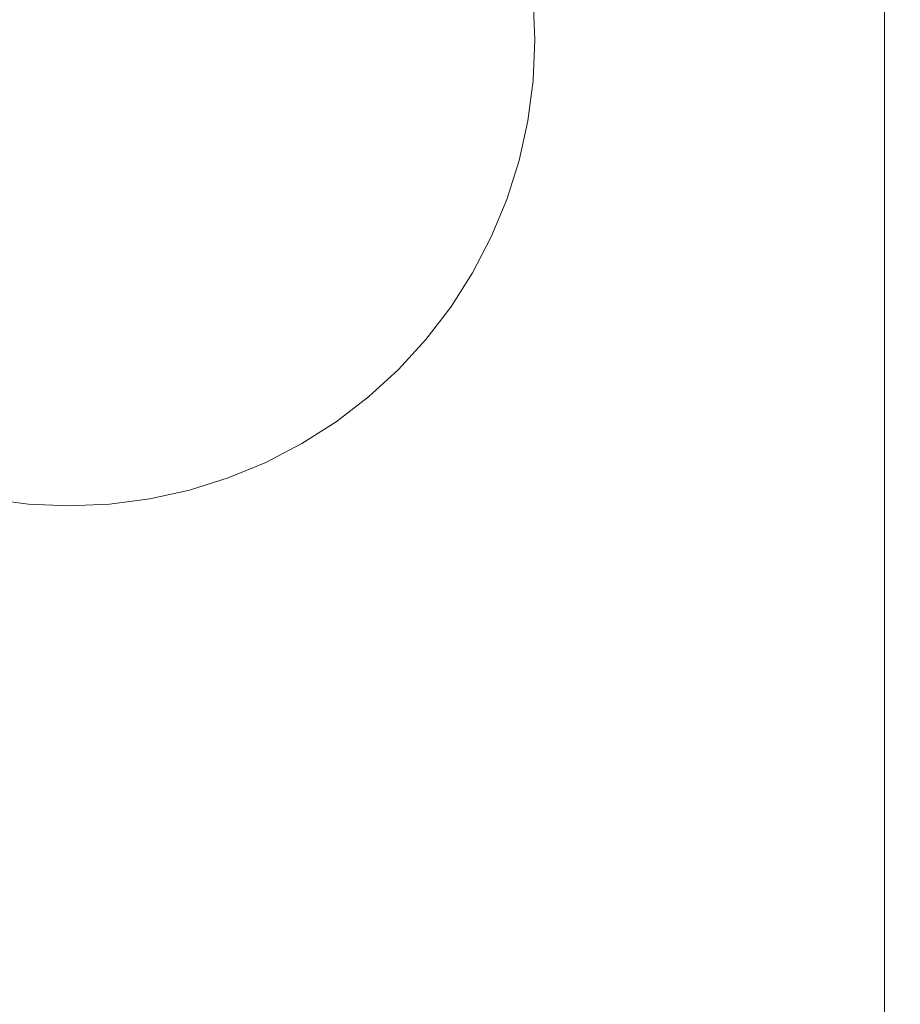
# Model space of a CAD drawing. Header units: inches. Extents: x -412 to -304, y -62 to 18.
# Tile 210 of 256: x -356.377 to -356.079, y -39.982 to -39.65. Entities that reach past the tile are written whole.
import ezdxf

# ---------------------------------------------------------------- set-up
doc = ezdxf.new("R2010")
doc.units = ezdxf.units.IN
doc.header["$LTSCALE"] = 32
doc.header["$MEASUREMENT"] = 0
doc.linetypes.add('Dash Style-1', pattern=[0.083328, 0.041656, -0.041672])
for name, color, linetype, lineweight in [('Black', 7, 'Continuous', 18), ('DashLineFill', 7, 'Dash Style-1', 13), ('Drawing', 7, 'Continuous', 18), ('Metal_HtAdjMech', 7, 'Continuous', 18), ('None', 7, 'Continuous', 18), ('SolidLine', 7, 'Continuous', 15), ('Wood_1-H', 7, 'Continuous', 13)]:
    doc.layers.add(name, color=color, linetype=linetype, lineweight=lineweight)

# ---------------------------------------------------------------- blocks, each defined once
blk = doc.blocks.new('Group-20')
at = {"layer": 'Black'}
for points in [[(-34.54794, 16.53613, 28.9791), (34.54794, 16.53613, 28.9791), (34.54794, -16.53613, 28.9791), (-34.54794, -16.53613, 28.9791)], [(-34.54794, 16.53613, 27.70079), (34.54794, 16.53613, 27.70079), (34.54794, -16.53613, 27.70079), (-34.54794, -16.53613, 27.70079)]]:
    blk.add_3dface(points, dxfattribs=at)
at = {"layer": 'Wood_1-H'}
for points in [[(-35.96494, 17.95313, 28.99879), (35.96494, 17.95313, 28.99879), (35.96494, -17.95313, 28.99879), (-35.96494, -17.95313, 28.99879)], [(-35.96494, 17.95313, 28.9791), (35.96494, 17.95313, 28.9791), (35.96494, -17.95313, 28.9791), (-35.96494, -17.95313, 28.9791)]]:
    blk.add_3dface(points, dxfattribs=at)
blk = doc.blocks.new('MpHtAdjTrough-1095 (3D)')
at = {"layer": 'Black'}
for points in [[(-17.3622, -4.05467, -1.5537), (17.3622, -4.05467, -1.5537), (17.3622, 2.5995, -3.97562), (-17.3622, 2.5995, -3.97562)], [(-17.3622, 2.59168, -4.03646), (17.3622, 2.59168, -4.03646), (17.3622, -4.07513, -1.60994), (-17.3622, -4.07513, -1.60994)]]:
    blk.add_3dface(points, dxfattribs=at)
blk = doc.blocks.new('TEK04-FrameA (3D)')
at = {"layer": 'Metal_HtAdjMech'}
for points, invisible_edges in [([(8.70318, 0.91317, 10.03937), (8.70139, 0.89955, 10.03937), (8.46457, 1.27953, 10.03937)], 10), ([(8.70139, 0.89955, 10.03937), (8.70079, 0.88583, 10.03937), (8.46457, 0.37402, 10.03937), (8.46457, 1.27953, 10.03937)], 10), ([(8.46457, 1.27953, 10.15748), (8.70139, 0.89955, 10.15748), (8.70318, 0.91317, 10.15748)], 9), ([(8.46457, 1.27953, 10.15748), (8.46457, 0.61024, 10.15748), (8.70079, 0.88583, 10.15748), (8.70139, 0.89955, 10.15748)], 10), ([(8.70318, 0.91317, 10.03937), (8.70318, 0.91317, 10.15748), (8.70139, 0.89955, 10.15748), (8.70139, 0.89955, 10.03937)], 5), ([(8.70139, 0.89955, 10.03937), (8.70139, 0.89955, 10.15748), (8.70079, 0.88583, 10.15748), (8.70079, 0.88583, 10.03937)], 5), ([(8.46457, 0.37402, 10.03937), (8.70079, 0.88583, 10.03937), (8.70139, 0.8721, 10.03937)], 9), ([(8.70139, 0.8721, 10.15748), (8.70079, 0.88583, 10.15748), (8.46457, 0.61024, 10.15748)], 10), ([(8.70079, 0.88583, 10.03937), (8.70079, 0.88583, 10.15748), (8.70139, 0.8721, 10.15748), (8.70139, 0.8721, 10.03937)], 5), ([(8.46457, 0.37402, 10.03937), (8.70139, 0.8721, 10.03937), (8.70318, 0.85848, 10.03937)], 9), ([(8.70318, 0.85848, 10.15748), (8.70139, 0.8721, 10.15748), (8.46457, 0.61024, 10.15748)], 10), ([(8.70139, 0.8721, 10.03937), (8.70139, 0.8721, 10.15748), (8.70318, 0.85848, 10.15748), (8.70318, 0.85848, 10.03937)], 5), ([(8.46457, 0.37402, 10.03937), (8.70318, 0.85848, 10.03937), (8.70615, 0.84507, 10.03937)], 9), ([(8.70615, 0.84507, 10.15748), (8.70318, 0.85848, 10.15748), (8.46457, 0.61024, 10.15748)], 10), ([(8.70318, 0.85848, 10.03937), (8.70318, 0.85848, 10.15748), (8.70615, 0.84507, 10.15748), (8.70615, 0.84507, 10.03937)], 5), ([(8.70615, 0.84507, 10.03937), (8.71028, 0.83197, 10.03937), (8.46457, 0.37402, 10.03937)], 10), ([(8.46457, 0.61024, 10.15748), (8.71028, 0.83197, 10.15748), (8.70615, 0.84507, 10.15748)], 9), ([(8.70615, 0.84507, 10.03937), (8.70615, 0.84507, 10.15748), (8.71028, 0.83197, 10.15748), (8.71028, 0.83197, 10.03937)], 5), ([(8.71028, 0.83197, 10.03937), (8.71554, 0.81927, 10.03937), (8.46457, 0.37402, 10.03937)], 10), ([(8.46457, 0.61024, 10.15748), (8.71554, 0.81927, 10.15748), (8.71028, 0.83197, 10.15748)], 9), ([(8.71028, 0.83197, 10.03937), (8.71028, 0.83197, 10.15748), (8.71554, 0.81927, 10.15748), (8.71554, 0.81927, 10.03937)], 5), ([(8.46457, 0.37402, 10.03937), (8.71554, 0.81927, 10.03937), (8.72189, 0.80709, 10.03937)], 9), ([(8.72189, 0.80709, 10.15748), (8.71554, 0.81927, 10.15748), (8.46457, 0.61024, 10.15748)], 10), ([(8.71554, 0.81927, 10.03937), (8.71554, 0.81927, 10.15748), (8.72189, 0.80709, 10.15748), (8.72189, 0.80709, 10.03937)], 5), ([(8.46457, 0.37402, 10.03937), (8.72189, 0.80709, 10.03937), (8.72927, 0.7955, 10.03937)], 9), ([(8.72927, 0.7955, 10.15748), (8.72189, 0.80709, 10.15748), (8.46457, 0.61024, 10.15748)], 10), ([(8.72189, 0.80709, 10.03937), (8.72189, 0.80709, 10.15748), (8.72927, 0.7955, 10.15748), (8.72927, 0.7955, 10.03937)], 5), ([(8.72927, 0.7955, 10.03937), (8.73763, 0.7846, 10.03937), (8.46457, 0.37402, 10.03937)], 10), ([(8.46457, 0.61024, 10.15748), (8.73763, 0.7846, 10.15748), (8.72927, 0.7955, 10.15748)], 9), ([(8.72927, 0.7955, 10.03937), (8.72927, 0.7955, 10.15748), (8.73763, 0.7846, 10.15748), (8.73763, 0.7846, 10.03937)], 5), ([(8.46457, 0.37402, 10.03937), (8.73763, 0.7846, 10.03937), (8.74691, 0.77447, 10.03937)], 9), ([(8.74691, 0.77447, 10.15748), (8.73763, 0.7846, 10.15748), (8.46457, 0.61024, 10.15748)], 10), ([(8.73763, 0.7846, 10.03937), (8.73763, 0.7846, 10.15748), (8.74691, 0.77447, 10.15748), (8.74691, 0.77447, 10.03937)], 5), ([(8.46457, 0.37402, 10.03937), (8.74691, 0.77447, 10.03937), (8.75704, 0.76519, 10.03937)], 9), ([(8.75704, 0.76519, 10.15748), (8.74691, 0.77447, 10.15748), (8.46457, 0.61024, 10.15748)], 10), ([(8.74691, 0.77447, 10.03937), (8.74691, 0.77447, 10.15748), (8.75704, 0.76519, 10.15748), (8.75704, 0.76519, 10.03937)], 5), ([(8.75704, 0.76519, 10.03937), (8.76794, 0.75683, 10.03937), (8.46457, 0.37402, 10.03937)], 10), ([(8.46457, 0.61024, 10.15748), (8.76794, 0.75683, 10.15748), (8.75704, 0.76519, 10.15748)], 9), ([(8.75704, 0.76519, 10.03937), (8.75704, 0.76519, 10.15748), (8.76794, 0.75683, 10.15748), (8.76794, 0.75683, 10.03937)], 5), ([(8.46457, 0.37402, 10.03937), (8.76794, 0.75683, 10.03937), (8.77953, 0.74944, 10.03937)], 9), ([(8.77953, 0.74944, 10.15748), (8.76794, 0.75683, 10.15748), (8.46457, 0.61024, 10.15748)], 10), ([(8.76794, 0.75683, 10.03937), (8.76794, 0.75683, 10.15748), (8.77953, 0.74944, 10.15748), (8.77953, 0.74944, 10.03937)], 5), ([(8.77953, 0.74944, 10.03937), (8.79171, 0.7431, 10.03937), (8.46457, 0.37402, 10.03937)], 10), ([(8.46457, 0.61024, 10.15748), (8.79171, 0.7431, 10.15748), (8.77953, 0.74944, 10.15748)], 9), ([(8.77953, 0.74944, 10.03937), (8.77953, 0.74944, 10.15748), (8.79171, 0.7431, 10.15748), (8.79171, 0.7431, 10.03937)], 5), ([(8.79171, 0.7431, 10.03937), (8.80441, 0.73784, 10.03937), (8.46457, 0.37402, 10.03937)], 10), ([(8.46457, 0.61024, 10.15748), (8.80441, 0.73784, 10.15748), (8.79171, 0.7431, 10.15748)], 9), ([(8.79171, 0.7431, 10.03937), (8.79171, 0.7431, 10.15748), (8.80441, 0.73784, 10.15748), (8.80441, 0.73784, 10.03937)], 5), ([(8.80441, 0.73784, 10.03937), (8.81751, 0.73371, 10.03937), (8.46457, 0.37402, 10.03937)], 10), ([(8.46457, 0.61024, 10.15748), (8.81751, 0.73371, 10.15748), (8.80441, 0.73784, 10.15748)], 9), ([(8.80441, 0.73784, 10.03937), (8.80441, 0.73784, 10.15748), (8.81751, 0.73371, 10.15748), (8.81751, 0.73371, 10.03937)], 5), ([(8.46457, 0.37402, 10.03937), (8.81751, 0.73371, 10.03937), (8.83092, 0.73074, 10.03937)], 9), ([(8.83092, 0.73074, 10.15748), (8.81751, 0.73371, 10.15748), (8.46457, 0.61024, 10.15748)], 10), ([(8.81751, 0.73371, 10.03937), (8.81751, 0.73371, 10.15748), (8.83092, 0.73074, 10.15748), (8.83092, 0.73074, 10.03937)], 5), ([(8.83092, 0.73074, 10.03937), (8.84454, 0.72895, 10.03937), (8.46457, 0.37402, 10.03937)], 10), ([(8.46457, 0.61024, 10.15748), (8.84454, 0.72895, 10.15748), (8.83092, 0.73074, 10.15748)], 9), ([(8.46457, 0.37402, 10.03937), (8.84454, 0.72895, 10.03937), (8.85827, 0.72835, 10.03937)], 9), ([(8.85827, 0.72835, 10.03937), (8.87199, 0.72895, 10.03937), (9.25197, 0.37402, 10.03937), (8.46457, 0.37402, 10.03937)], 14), ([(8.46457, 0.61024, 10.15748), (9.25197, 0.61024, 10.15748), (8.87199, 0.72895, 10.15748), (8.85827, 0.72835, 10.15748)], 10), ([(8.85827, 0.72835, 10.15748), (8.84454, 0.72895, 10.15748), (8.46457, 0.61024, 10.15748)], 10), ([(8.83092, 0.73074, 10.03937), (8.83092, 0.73074, 10.15748), (8.84454, 0.72895, 10.15748), (8.84454, 0.72895, 10.03937)], 5), ([(8.84454, 0.72895, 10.03937), (8.84454, 0.72895, 10.15748), (8.85827, 0.72835, 10.15748), (8.85827, 0.72835, 10.03937)], 5), ([(8.85827, 0.72835, 10.03937), (8.85827, 0.72835, 10.15748), (8.87199, 0.72895, 10.15748), (8.87199, 0.72895, 10.03937)], 5)]:
    blk.add_3dface(points, dxfattribs=dict(at, invisible_edges=invisible_edges))
for points in [[(9.25197, 0.61024, 10.45242), (8.46457, 0.61024, 10.45242), (8.46457, 0.49213, 10.45242), (9.25197, 0.49213, 10.45242)], [(9.25197, 0.61024, 10.15748), (8.46457, 0.61024, 10.15748), (8.46457, 0.61024, 10.45242), (9.25197, 0.61024, 10.45242)]]:
    blk.add_3dface(points, dxfattribs=at)
blk = doc.blocks.new('TEK04-Frame (3D)')
at = {"layer": 'DashLineFill', "color": 7, "transparency": 33554687}
blk.add_blockref('TEK04-FrameA (3D)', (-1.4565, -2.59843, -11.69291), dxfattribs=at)
blk = doc.blocks.new('Group-23')
at = {"layer": 'None'}
blk.add_blockref('Group-20', (0, 0), dxfattribs=at)
at = {"layer": 'SolidLine', "color": 7}
blk.add_blockref('MpHtAdjTrough-1095 (3D)', (0, 0, 27.70079), dxfattribs=at)
at = {"layer": 'SolidLine', "color": 7, "rotation": 180}
blk.add_blockref('TEK04-Frame (3D)', (21.55512, 0, 27.70079), dxfattribs=at)
blk = doc.blocks.new('MP Ht Adju Rect Table (3D)')
at = {"layer": 'None'}
blk.add_blockref('Group-23', (0, 0), dxfattribs=at)
at = {"layer": 'Drawing', "color": 0, "flags": 1}
for tag in ['Tag', 'Catalog', 'Option1', 'Option2', 'Option3', 'Option4', 'Option5', 'Option6', 'Option7', 'Option8', 'Option9', 'Option10', 'Option11', 'Option12', 'Custom', 'FinishGroup', 'Discount', 'Item2', 'Item3', 'Item6', 'Item9', 'Item10', 'Item12', 'Item13', 'Item16', 'Item19', 'Item20', 'Item21', 'Item22', 'Item23', 'Item24', 'Item25', 'Item8', 'Item18', 'Item1', 'Item4', 'Item5', 'Item7', 'Item11', 'Item14', 'Item15', 'Item17']:
    blk.add_attdef(tag, (-16.60664, -46.53056), '', height=0.00709, dxfattribs=at)

msp = doc.modelspace()

# ---------------------------------------------------------------- block references
at = {"layer": 'Drawing', "rotation": 270}
msp.add_blockref('MP Ht Adju Rect Table (3D)', (-358.07283, -25.50309), dxfattribs=at)

doc.saveas('drawing.dxf')
